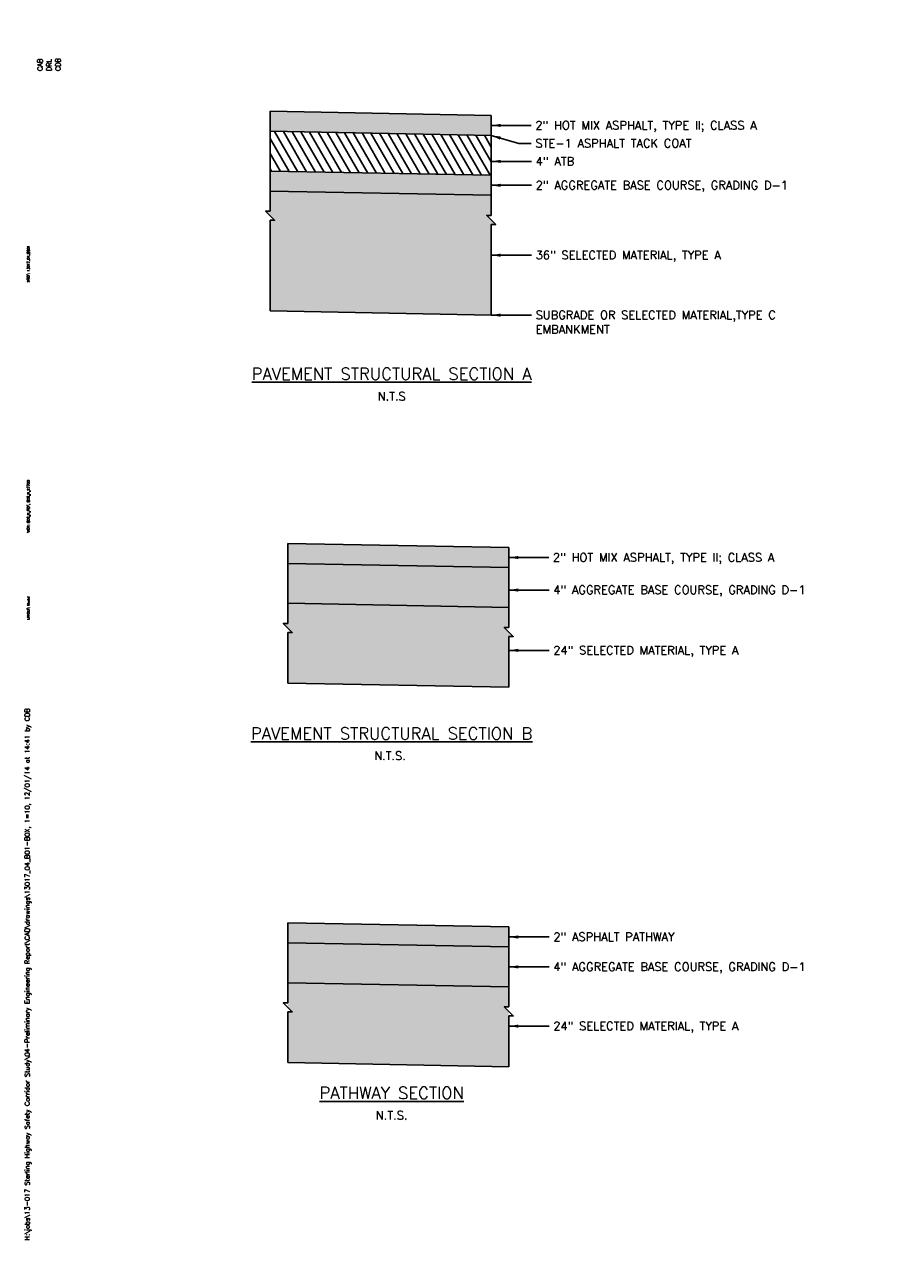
# Model space of a CAD drawing. Extents: x 18 to 323, y 7 to 735.
# Tile 5 of 6: x 18 to 164, y 532 to 735. Entities that reach past the tile are written whole.
import ezdxf
from ezdxf.enums import TextEntityAlignment as Align

# ---------------------------------------------------------------- set-up
doc = ezdxf.new("R2010")
doc.units = 0
doc.header["$LTSCALE"] = 10
doc.header["$MEASUREMENT"] = 0
for name, color, linetype in [('C-ANNO-TITL-T175', 6, 'CONTINUOUS'), ('C-ANNO-TITL-T200', 6, 'CONTINUOUS'), ('C-ANNO-TITL-T80', 1, 'CONTINUOUS'), ('DATE_TIME', 1, 'CONTINUOUS'), ('DD', 3, 'CONTINUOUS'), ('DH-P1H', 1, 'CONTINUOUS'), ('DH-P3', 1, 'CONTINUOUS'), ('dl-dim', 3, 'CONTINUOUS'), ('DL-P3', 3, 'CONTINUOUS'), ('DT-L140', 5, 'CONTINUOUS'), ('DT-L200', 6, 'CONTINUOUS'), ('XREF-BORDER', 7, 'CONTINUOUS')]:
    doc.layers.add(name, color=color, linetype=linetype)
doc.styles.add('L120', font='ROMANSM.shx', dxfattribs={"height": 1.2})
doc.styles.add('L140', font='ROMANSM.shx', dxfattribs={"height": 1.4})
doc.styles.add('L175', font='ROMANSM.shx', dxfattribs={"height": 1.75})
doc.styles.add('L200', font='ROMANSM.shx', dxfattribs={"height": 2})
doc.styles.add('L80', font='ROMANSM.shx', dxfattribs={"height": 0.8})
doc.styles.get("Standard").update_dxf_attribs({"font": 'romans.shx'})

# ---------------------------------------------------------------- blocks, each defined once
blk = doc.blocks.new('08022_00_att1')
at = {"layer": 'C-ANNO-TITL-T175', "style": 'L175'}
for tag, p in [('LINE1', (30.75, 1.352)), ('LINE2', (30.75, 1.069)), ('LINE3', (30.75, 0.785))]:
    blk.add_attdef(tag, text='', height=0.175, dxfattribs=at).set_placement(p, align=Align.CENTER)
at = {"layer": 'C-ANNO-TITL-T200', "style": 'L200'}
blk.add_attdef('NUM', text='', height=0.2, dxfattribs=at).set_placement((32.15, 20.805), align=Align.MIDDLE)
at = {"layer": 'C-ANNO-TITL-T80', "style": 'L80'}
for tag, p in [('DESIGNED', (2.025, 20.155)), ('CHECKED', (2.175, 20.155)), ('DRAFTED', (2.325, 20.155))]:
    blk.add_attdef(tag, text='', height=0.08, rotation=90, dxfattribs=at).set_placement(p, align=Align.MIDDLE_LEFT)
blk = doc.blocks.new('NEWDATE')
at = {"layer": 'DATE_TIME', "style": 'L120', "flags": 8}
for tag, p in [('NEWCD', (1.921, 5.429)), ('NEWTAB', (2.087, 0.5)), ('NEWVIEW', (2.253, 0.5)), ('NEWXREF', (2.419, 0.5))]:
    blk.add_attdef(tag, p, '', height=0.08, rotation=90, dxfattribs=at)

msp = doc.modelspace()

# ---------------------------------------------------------------- hatches: boundary and pattern name
at = {"layer": 'DH-P1H'}
h = msp.add_hatch(dxfattribs=at)
h.set_pattern_fill('ANSI31', color=256, scale=10, angle=75, style=0)
h.set_pattern_definition([(120, (-43.2619, 547.1896), (-1.082532, -0.625), [])])
h.paths.add_polyline_path([(95.55, 716.2), (58.65, 716.89), (58.65, 710.23), (95.55, 709.54)])
at = {"layer": 'DH-P3'}
h = msp.add_hatch(dxfattribs=at)
h.set_pattern_fill('GRAVEL', color=256, scale=2, angle=30, style=0)
h.set_pattern_definition([(258.0128, (145.22031, 664.52347), (-4.85640206, -23.58845782), [0.269072, -26.638176]), (214.9697, (145.16442, 664.26026), (19.784620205, 13.7320368), [0.461736, -45.71185]), (162.5104, (144.78605, 663.99562), (28.32050067, -9.05258319), [0.325576, -32.232064]), (297.2737, (144.36055, 663.17261), (-18.267956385, 35.64101268), [0.420476, -41.627116]), (322.8337, (144.55323, 662.79888), (-20.66026761, 15.78459357), [0.41231, -40.818746]), (27.2737, (144.8818, 662.54979), (-35.64101268, -18.267956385), [0.420476, -41.627116]), (67.6942, (145.25553, 662.74247), (-12.516682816, -30.3204988), [0.556058, -55.049698]), (102.2553, (145.46658, 663.25692), (-9.875621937, 45.105122), [0.524976, -51.972642]), (151.4296, (145.35514, 663.76993), (-26.85641576, 14.51664367), [0.4219, -41.768146]), (205.2364, (144.98462, 663.9717), (20.05255205, 9.2679648), [0.481664, -23.601526]), (252.3974, (144.548924, 663.76634), (-9.78463034, -31.05255252), [0.622896, -61.66675]), (168.8141, (146.08528, 664.14529), (-18.12435807, 3.39229725), [0.212602, -21.047688]), (201.4692, (145.87672, 664.18653), (24.51666544, 9.53588297), [0.404474, -40.043022]), (255, (145.5003, 664.0385), (1, -1.732051), [0.282842, -2.545584]), (233.1986, (145.25907, 664.17634), (6.66025225, 8.46410364), [0.152316, -15.07923]), (321.8014, (145.16782, 664.05438), (-4.7320509, 4.196153), [0.215406, -10.554924]), (60.9638, (145.3371, 663.92117), (3.1961465, 6.4641039), [0.349858, -11.312046]), (191.5651, (145.5069, 664.22706), (4.4641008, 0.2679524), [0.252982, -6.071574]), (46.3895, (144.16323, 663.47438), (14.32051917, 15.196142), [0.3544, -35.08569]), (100.3462, (144.40768, 663.73098), (4.07180714, -23.05255783), [0.297322, -29.434816]), (323.1986, (145.3069, 664.57347), (-8.46410364, 6.66025225), [0.30463, -14.926916]), (13.6105, (145.55083, 664.39098), (-20.32050459, -4.8038624), [0.3544, -35.08569]), (9.444, (144.78323, 662.4005), (-10.66025323, -1.53590716), [0.34176, -16.746248]), (324.7751, (145.12036, 662.45658), (-19.66024393, 14.05257262), [0.286356, -28.349286]), (96.8014, (146.32423, 662.85142), (-1.5358958, 10.6602549), [0.30463, -14.926916]), (47.354, (146.28815, 663.1539), (-18.5166695, -19.92819573), [0.335262, -33.190848]), (99.444, (145.47553, 662.36142), (1.53590716, -10.66025323), [0.17088, -16.917128]), (131.3099, (146.2203, 662.7914), (-5.7320475, 5.9282069), [0.10198, -10.096058]), (195.9638, (146.153, 662.868), (6.1961514, 1.267953), [0.41231, -7.8339]), (216.009, (145.75658, 662.75462), (16.32050833, 11.73204938), [0.3821, -37.827846]), (333.6901, (145.4271, 663.7653), (-3.7320527, 2.4640995), [0.288444, -6.922658]), (23.1572, (145.68567, 663.63744), (31.44487063, 13.5358839), [0.503588, -49.855126]), (90.9454, (146.14868, 663.83548), (0.0717971, -16.12435635), [0.205912, -20.385348]), (120, (146.1453, 664.0414), (-2.73205, 0.73205), [0.12, -1.88]), (150.2564, (145.69194, 662.78658), (13.92819683, -8.12436502), [0.277848, -27.50704]), (78.0128, (145.4507, 662.92443), (4.85640206, 23.58845782), [0.538144, -26.369104]), (30, (145.5625, 663.4508), (0.73205, 2.73205), [0.52, -1.48]), (355.3048, (146.0128, 663.71084), (-24.32050674, 2.1243763), [0.316228, -31.306548]), (284.0546, (146.32796, 663.68496), (2.2679495, -7.92820334), [0.291204, -14.269016]), (237.646, (146.39868, 663.40247), (-22.90895037, -36.32051724), [0.47413, -46.938948]), (205.4261, (146.14495, 663.00194), (-23.516656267, -11.267958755), [0.501598, -49.658148])])
h.paths.add_polyline_path([(95.55, 709.54), (58.65, 710.23), (58.65, 706.9), (95.55, 706.21)])
h = msp.add_hatch(dxfattribs=at)
h.set_pattern_fill('S1X', color=256, scale=0.04, angle=45, style=0)
h.set_pattern_definition([(240, (28.0613, 666.1667), (0.187405, -0.699405), [0.03215, -0.47985]), (330, (28.0993, 666.17604), (0.699405, 0.187405), [0.0140916, -0.4979084]), (195, (28.09735, 666.1158), (-0.443405, 0.256), [0.0324554, -0.691622]), (86.56505, (28.12086, 666.14012), (0.256, 0.443405), [0.0133603, -1.1315065]), (356.56505, (28.07744, 666.17735), (-0.443405, 0.256), [0.021901, -1.1229658]), (45.96376, (28.09735, 666.11579), (-0.256, -0.443405), [0.033832, -2.077198]), (123.43495, (28.066, 666.1074), (-0.443405, 0.256), [0.0376976, -1.1071692]), (123.43495, (28.12166, 666.15345), (-0.443405, 0.256), [0.0201264, -1.1247404]), (33.43495, (28.0613, 666.1667), (-0.256, -0.443405), [0.0193427, -1.125524])])
h.paths.add_polyline_path([(95.55, 701.36), (96.3, 701.36), (94.8, 702.86), (95.55, 702.86), (95.55, 706.21), (58.65, 706.9), (58.65, 703.55), (57.9, 703.55), (59.4, 702.05), (58.65, 702.05), (58.65, 686.9), (95.55, 686.21)])
h = msp.add_hatch(dxfattribs=at)
h.set_pattern_fill('GRAVEL', color=256, scale=2, angle=30, style=0)
h.set_pattern_definition([(258.0128, (253.15266, 475.15177), (-4.85640206, -23.58845782), [0.269072, -26.638176]), (214.9697, (253.09678, 474.88856), (19.784620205, 13.732036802), [0.461736, -45.71185]), (162.5104, (252.7184, 474.62392), (28.320500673, -9.05258319), [0.325576, -32.232064]), (297.2737, (252.29291, 473.80091), (-18.267956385, 35.64101268), [0.420476, -41.627116]), (322.8337, (252.485585, 473.42718), (-20.660267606, 15.78459357), [0.41231, -40.818746]), (27.2737, (252.81415, 473.17809), (-35.64101268, -18.267956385), [0.420476, -41.627116]), (67.6942, (253.18788, 473.37077), (-12.516682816, -30.320498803), [0.556058, -55.049698]), (102.2553, (253.39893, 473.885215), (-9.875621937, 45.105122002), [0.524976, -51.972642]), (151.4296, (253.287495, 474.39823), (-26.85641576, 14.516643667), [0.4219, -41.768146]), (205.2364, (252.91697, 474.6), (20.05255205, 9.2679648), [0.481664, -23.601526]), (252.3974, (252.48128, 474.39464), (-9.784630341, -31.05255252), [0.622896, -61.66675]), (168.8141, (254.01764, 474.77359), (-18.12435807, 3.39229725), [0.212602, -21.047688]), (201.4692, (253.80907, 474.81483), (24.516665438, 9.53588297), [0.404474, -40.043022]), (255, (253.4327, 474.6668), (1, -1.732051), [0.282842, -2.545584]), (233.1986, (253.19142, 474.80464), (6.66025225, 8.46410364), [0.152316, -15.07923]), (321.8014, (253.10017, 474.68268), (-4.7320509, 4.196153), [0.215406, -10.554924]), (60.9638, (253.26946, 474.54947), (3.1961465, 6.46410394), [0.349858, -11.312046]), (191.5651, (253.43926, 474.85536), (4.4641008, 0.2679524), [0.252982, -6.071574]), (46.3895, (252.09559, 474.10268), (14.320519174, 15.196141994), [0.3544, -35.08569]), (100.3462, (252.34003, 474.35928), (4.07180714, -23.05255783), [0.297322, -29.434816]), (323.1986, (253.23926, 475.20177), (-8.46410364, 6.66025225), [0.30463, -14.926916]), (13.6105, (253.48319, 475.01928), (-20.320504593, -4.803862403), [0.3544, -35.08569]), (9.444, (252.71559, 473.0288), (-10.66025323, -1.53590716), [0.34176, -16.746248]), (324.7751, (253.05271, 473.08488), (-19.66024393, 14.05257262), [0.286356, -28.349286]), (96.8014, (254.25658, 473.47972), (-1.53589582, 10.6602549), [0.30463, -14.926916]), (47.354, (254.22051, 473.7822), (-18.516669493, -19.928195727), [0.335262, -33.190848]), (99.444, (253.40788, 472.98972), (1.53590716, -10.66025323), [0.17088, -16.917128]), (131.3099, (254.15266, 473.4197), (-5.73204746, 5.9282069), [0.10198, -10.096058]), (195.9638, (254.08534, 473.4963), (6.1961514, 1.2679531), [0.41231, -7.8339]), (216.009, (253.68893, 473.38292), (16.320508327, 11.732049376), [0.3821, -37.827846]), (333.6901, (253.35946, 474.3936), (-3.7320527, 2.4640995), [0.288444, -6.922658]), (23.1572, (253.61802, 474.26574), (31.444870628, 13.535883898), [0.503588, -49.855126]), (90.9454, (254.08103, 474.46378), (0.0717971, -16.12435635), [0.205912, -20.385348]), (120, (254.0776, 474.6697), (-2.732051, 0.732051), [0.12, -1.88]), (150.2564, (253.62429, 473.41488), (13.92819683, -8.12436502), [0.277848, -27.50704]), (78.0128, (253.38305, 473.55273), (4.85640206, 23.58845782), [0.538144, -26.369104]), (30, (253.4948, 474.0791), (0.732051, 2.732051), [0.52, -1.48]), (355.3048, (253.94515, 474.33914), (-24.32050674, 2.124376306), [0.316228, -31.306548]), (284.0546, (254.26032, 474.31325), (2.2679495, -7.92820334), [0.291204, -14.269016]), (237.646, (254.33103, 474.03077), (-22.908950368, -36.320517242), [0.47413, -46.938948]), (205.4261, (254.0773, 473.63024), (-23.516656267, -11.267958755), [0.501598, -49.658148])])
h.paths.add_polyline_path([(61.59, 644.78), (61.59, 638.12), (98.49, 637.43), (98.49, 644.09)])
h = msp.add_hatch(dxfattribs=at)
h.set_pattern_fill('S1X', color=256, scale=0.04, angle=45, style=0)
h.set_pattern_definition([(240, (31.00337, 597.38645), (0.187405, -0.699405), [0.03215, -0.47985]), (330, (31.04137, 597.3958), (0.699405, 0.187405), [0.0140916, -0.4979084]), (195, (31.0394, 597.33555), (-0.443405, 0.256), [0.0324554, -0.691622]), (86.56505, (31.06293, 597.35987), (0.256, 0.443405), [0.0133603, -1.1315065]), (356.56505, (31.0195, 597.3971), (-0.443405, 0.256), [0.021901, -1.1229658]), (45.96376, (31.03941, 597.33555), (-0.256, -0.443405), [0.033832, -2.077198]), (123.43495, (31.00806, 597.32715), (-0.443405, 0.256), [0.0376976, -1.1071692]), (123.43495, (31.06373, 597.3732), (-0.443405, 0.256), [0.0201264, -1.1247404]), (33.43495, (31.00337, 597.38645), (-0.256, -0.443405), [0.0193427, -1.125524])])
h.paths.add_polyline_path([(61.59, 624.79), (98.49, 624.1), (98.49, 632.58), (99.24, 632.58), (97.74, 634.08), (98.49, 634.08), (98.49, 637.43), (61.59, 638.12), (61.59, 634.77), (60.84, 634.77), (62.34, 633.27), (61.59, 633.27)])
h = msp.add_hatch(dxfattribs=at)
h.set_pattern_fill('GRAVEL', color=256, scale=2, angle=30, style=0)
h.set_pattern_definition([(258.0128, (351.9649, 606.81407), (-4.85640206, -23.588457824), [0.269072, -26.638176]), (214.9697, (351.909015, 606.55086), (19.784620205, 13.732036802), [0.461736, -45.71185]), (162.5104, (351.53064, 606.28622), (28.320500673, -9.05258319), [0.325576, -32.232064]), (297.2737, (351.10514, 605.46321), (-18.267956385, 35.64101268), [0.420476, -41.627116]), (322.8337, (351.29782, 605.08948), (-20.660267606, 15.78459357), [0.41231, -40.818746]), (27.2737, (351.62639, 604.84039), (-35.64101268, -18.267956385), [0.420476, -41.627116]), (67.6942, (352.00012, 605.03307), (-12.516682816, -30.320498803), [0.556058, -55.049698]), (102.2553, (352.21117, 605.54752), (-9.875621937, 45.105122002), [0.524976, -51.972642]), (151.4296, (352.09973, 606.06053), (-26.85641576, 14.516643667), [0.4219, -41.768146]), (205.2364, (351.7292, 606.2623), (20.052552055, 9.2679648), [0.481664, -23.601526]), (252.3974, (351.293516, 606.05694), (-9.784630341, -31.05255252), [0.622896, -61.66675]), (168.8141, (352.82987, 606.43589), (-18.12435807, 3.39229725), [0.212602, -21.047688]), (201.4692, (352.62131, 606.47713), (24.516665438, 9.53588297), [0.404474, -40.043022]), (255, (352.2449, 606.3291), (1, -1.7320513), [0.282842, -2.545584]), (233.1986, (352.00366, 606.46694), (6.66025225, 8.46410364), [0.152316, -15.07923]), (321.8014, (351.9124, 606.34498), (-4.73205093, 4.196153), [0.215406, -10.554924]), (60.9638, (352.0817, 606.21177), (3.1961465, 6.46410394), [0.349858, -11.312046]), (191.5651, (352.2515, 606.51766), (4.4641008, 0.2679524), [0.252982, -6.071574]), (46.3895, (350.90782, 605.76498), (14.320519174, 15.196141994), [0.3544, -35.08569]), (100.3462, (351.15227, 606.02158), (4.07180714, -23.05255783), [0.297322, -29.434816]), (323.1986, (352.0515, 606.86407), (-8.46410364, 6.66025225), [0.30463, -14.926916]), (13.6105, (352.29543, 606.68158), (-20.320504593, -4.803862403), [0.3544, -35.08569]), (9.444, (351.52782, 604.6911), (-10.66025323, -1.53590716), [0.34176, -16.746248]), (324.7751, (351.86495, 604.74718), (-19.66024393, 14.05257262), [0.286356, -28.349286]), (96.8014, (353.06882, 605.14202), (-1.53589582, 10.6602549), [0.30463, -14.926916]), (47.354, (353.03275, 605.4445), (-18.516669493, -19.928195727), [0.335262, -33.190848]), (99.444, (352.22012, 604.65202), (1.53590716, -10.66025323), [0.17088, -16.917128]), (131.3099, (352.9649, 605.082), (-5.73204746, 5.9282069), [0.10198, -10.096058]), (195.9638, (352.8976, 605.1586), (6.1961514, 1.2679531), [0.41231, -7.8339]), (216.009, (352.50117, 605.04522), (16.320508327, 11.732049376), [0.3821, -37.827846]), (333.6901, (352.1717, 606.0559), (-3.7320527, 2.4640995), [0.288444, -6.922658]), (23.1572, (352.43026, 605.92804), (31.444870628, 13.535883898), [0.503588, -49.855126]), (90.9454, (352.89327, 606.12608), (0.07179711, -16.12435635), [0.205912, -20.385348]), (120, (352.8899, 606.332), (-2.732051, 0.732051), [0.12, -1.88]), (150.2564, (352.43653, 605.07718), (13.92819683, -8.12436502), [0.277848, -27.50704]), (78.0128, (352.19528, 605.21503), (4.85640206, 23.588457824), [0.538144, -26.369104]), (30, (352.307, 605.7414), (0.732051, 2.732051), [0.52, -1.48]), (355.3048, (352.75739, 606.00144), (-24.32050674, 2.124376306), [0.316228, -31.306548]), (284.0546, (353.07255, 605.97555), (2.2679495, -7.92820334), [0.291204, -14.269016]), (237.646, (353.14327, 605.69307), (-22.908950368, -36.320517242), [0.47413, -46.938948]), (205.4261, (352.88954, 605.29254), (-23.516656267, -11.267958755), [0.501598, -49.658148])])
h.paths.add_polyline_path([(98.49, 580.77), (61.59, 581.46), (61.59, 574.79), (98.49, 574.1)])
h = msp.add_hatch(dxfattribs=at)
h.set_pattern_fill('S1X', color=256, scale=0.04, angle=45, style=0)
h.set_pattern_definition([(240, (63.23675, 558.40523), (0.187405, -0.699405), [0.03215, -0.47985]), (330, (63.27476, 558.41457), (0.699405, 0.187405), [0.0140916, -0.4979084]), (195, (63.2728, 558.35432), (-0.443405, 0.256), [0.0324554, -0.691622]), (86.56505, (63.29632, 558.37865), (0.256, 0.443405), [0.01336, -1.1315065]), (356.56505, (63.2529, 558.41588), (-0.443405, 0.256), [0.021901, -1.122966]), (45.96376, (63.2728, 558.35432), (-0.256, -0.443405), [0.033832, -2.077198]), (123.43495, (63.24145, 558.34592), (-0.443405, 0.256), [0.0376976, -1.107169]), (123.43495, (63.29712, 558.39198), (-0.443405, 0.256), [0.0201264, -1.1247404]), (33.43495, (63.23675, 558.40523), (-0.256, -0.443405), [0.019343, -1.125524])])
h.paths.add_polyline_path([(98.49, 560.77), (98.49, 570), (97.74, 570.75), (98.49, 570.75), (98.49, 574.1), (61.59, 574.79), (61.59, 570.69), (62.34, 569.94), (61.59, 569.94), (61.59, 561.46)])

# ---------------------------------------------------------------- linework, layer by layer
at = {"layer": 'DD'}
msp.add_line((95.55, 716.2), (100.16, 714.87), dxfattribs=at)
msp.add_lwpolyline([(95.55, 716.2), (58.65, 716.89), (58.65, 710.23), (95.55, 709.54)], close=True, dxfattribs=at)
for points in [[(95.55, 717.87), (97.15, 717.6), (97.15, 718.13), (97.15, 717.6)], [(95.55, 716.2), (97.01, 715.5), (97.16, 716.01), (97.01, 715.5)], [(95.55, 711.87), (97.15, 711.6), (97.15, 712.13), (97.15, 711.6)], [(95.55, 707.87), (97.15, 707.61), (97.15, 708.14), (97.15, 707.61)], [(98.49, 645.76), (100.09, 645.49), (100.09, 646.02), (100.09, 645.49)], [(98.49, 640.33), (100.09, 640.06), (100.09, 640.6), (100.09, 640.06)], [(98.49, 582.43), (100.09, 582.16), (100.09, 582.7), (100.09, 582.16)], [(98.49, 577.43), (100.09, 577.17), (100.09, 577.7), (100.09, 577.17)]]:
    msp.add_solid(points, dxfattribs=at)
at = {"layer": 'DH-P3'}
for points in [[(58.65, 716.89), (58.65, 720.22), (95.55, 716.2), (95.55, 719.53)], [(61.59, 644.78), (61.59, 648.11), (98.49, 644.09), (98.49, 647.42)], [(61.59, 581.46), (61.59, 584.79), (98.49, 580.77), (98.49, 584.1)]]:
    msp.add_solid(points, dxfattribs=at)
at = {"layer": 'dl-dim'}
for p, q in [((95.55, 717.87), (102.21, 717.87)), ((100.16, 714.87), (102.24, 714.87)), ((95.55, 711.87), (102.27, 711.87)), ((95.55, 707.87), (102.27, 707.87)), ((95.55, 696.21), (102.27, 696.21)), ((95.55, 686.21), (102.27, 686.21)), ((98.49, 645.76), (105.15, 645.76)), ((98.49, 640.33), (105.21, 640.33)), ((98.49, 630.26), (105.21, 630.26)), ((98.49, 582.43), (105.22, 582.43)), ((98.49, 577.43), (105.22, 577.43)), ((98.49, 567.56), (105.21, 567.56))]:
    msp.add_line(p, q, dxfattribs=at)
for points in [[(95.55, 696.21), (97.15, 696.48), (97.15, 695.94), (97.15, 696.48)], [(95.55, 686.21), (97.15, 686.48), (97.15, 685.94), (97.15, 686.48)], [(98.49, 630.26), (100.09, 630.53), (100.09, 630), (100.09, 630.53)], [(98.49, 567.56), (100.09, 567.82), (100.09, 567.29), (100.09, 567.82)]]:
    msp.add_solid(points, dxfattribs=at)
at = {"layer": 'DL-P3'}
for p, q in [((58.65, 720.22), (58.65, 703.55)), ((58.65, 720.22), (95.55, 719.53)), ((58.65, 720.22), (95.55, 719.53)), ((95.55, 719.53), (95.55, 702.86)), ((58.65, 716.89), (95.55, 716.2)), ((58.65, 716.89), (95.55, 716.2)), ((58.65, 706.9), (95.55, 706.21)), ((58.65, 702.05), (58.65, 686.9)), ((95.55, 701.36), (95.55, 686.21)), ((58.65, 686.9), (95.55, 686.21)), ((61.59, 648.11), (61.59, 634.77)), ((61.59, 648.11), (98.49, 647.42)), ((61.59, 648.11), (98.49, 647.42)), ((98.49, 647.42), (98.49, 634.08)), ((61.59, 644.78), (98.49, 644.09)), ((61.59, 644.78), (98.49, 644.09)), ((61.59, 638.12), (98.49, 637.43)), ((61.59, 633.27), (61.59, 624.79)), ((98.49, 632.58), (98.49, 624.1)), ((61.59, 624.79), (98.49, 624.1)), ((61.59, 584.79), (98.49, 584.1)), ((61.59, 584.79), (61.59, 571.44)), ((98.49, 584.1), (98.49, 570.75)), ((61.59, 574.79), (98.49, 574.1)), ((61.59, 569.94), (61.59, 561.46)), ((98.49, 569.25), (98.49, 560.77)), ((61.59, 561.46), (98.49, 560.77))]:
    msp.add_line(p, q, dxfattribs=at)
at = {"layer": 'DL-P3', "flags": 128}
for points in [[(58.65, 710.23), (95.55, 709.54), (95.55, 706.21), (58.65, 706.9), (58.65, 710.23)], [(58.65, 703.55), (57.9, 703.55), (59.4, 702.05), (58.65, 702.05)], [(95.55, 702.86), (94.8, 702.86), (96.3, 701.36), (95.55, 701.36)], [(61.59, 634.77), (60.84, 634.77), (62.34, 633.27), (61.59, 633.27)], [(98.49, 634.08), (97.74, 634.08), (99.24, 632.58), (98.49, 632.58)], [(61.59, 581.46), (98.49, 580.77), (98.49, 574.1), (61.59, 574.79), (61.59, 581.46)], [(61.59, 571.44), (60.84, 571.44), (62.34, 569.94), (61.59, 569.94)], [(98.49, 570.75), (97.74, 570.75), (99.24, 569.25), (98.49, 569.25)]]:
    msp.add_lwpolyline(points, dxfattribs=at)

# ---------------------------------------------------------------- block references
at = {"layer": 'DATE_TIME'}
ref = msp.add_blockref('NEWDATE', (0, 525.4), dxfattribs=dict(at, xscale=10, yscale=10, zscale=10))
ref.add_attrib('NEWCD', 'H:\\jobs\\13-017 Sterling Highway Safety Corridor Study\\04-Preliminary Engineering Report\\CAD\\drawings\\13017_04_B01-B0X, 1=10, 12/01/14 at 14:41 by CDB', (18.51, 531.8), dxfattribs={"height": 0.8, "rotation": 90, "style": 'L80', "flags": 8})
ref.add_attrib('NEWVIEW', 'VIEW: B02%%U_%%UH%%U_%%UPDF, B02%%U_%%UH%%U_%%UX7700', (18.51, 649.92), dxfattribs={"height": 0.4, "rotation": 90, "flags": 8})
ref.add_attrib('NEWXREF', 'XREF: 13017_04_BD01', (18.51, 691.7), dxfattribs={"height": 0.4, "rotation": 90, "flags": 8})
ref.add_attrib('NEWTAB', 'LAYOUT: Model', (18.51, 635.38), dxfattribs={"height": 0.4, "rotation": 90, "flags": 8})
at = {"layer": 'XREF-BORDER'}
ref = msp.add_blockref('08022_00_att1', (0, 525.4), dxfattribs=dict(at, xscale=10, yscale=10, zscale=10))
ref.add_attrib('LINE2', 'TYPICAL SECTIONS', dxfattribs={"layer": 'C-ANNO-TITL-T175', "height": 1.75, "style": 'L175'}).set_placement((307.5, 536.08), align=Align.CENTER)
ref.add_attrib('NUM', 'B3', dxfattribs={"layer": 'C-ANNO-TITL-T200', "height": 2, "style": 'L200'}).set_placement((321.5, 733.45), align=Align.MIDDLE)
ref.add_attrib('DESIGNED', 'CAB', dxfattribs={"layer": 'C-ANNO-TITL-T80', "height": 0.8, "rotation": 90, "style": 'L80'}).set_placement((20.25, 726.95), align=Align.MIDDLE_LEFT)
ref.add_attrib('CHECKED', 'DRL', dxfattribs={"layer": 'C-ANNO-TITL-T80', "height": 0.8, "rotation": 90, "style": 'L80'}).set_placement((21.75, 726.95), align=Align.MIDDLE_LEFT)
ref.add_attrib('DRAFTED', 'CDB', dxfattribs={"layer": 'C-ANNO-TITL-T80', "height": 0.8, "rotation": 90, "style": 'L80'}).set_placement((23.25, 726.95), align=Align.MIDDLE_LEFT)

# ---------------------------------------------------------------- texts
at = {"layer": 'DT-L140', "style": 'L140'}
for s, p in [('2" HOT MIX ASPHALT, TYPE II; CLASS A', (102.91, 717.89)), ('STE-1 ASPHALT TACK COAT', (102.94, 714.89)), ('4" ATB', (102.97, 711.89)), ('2" AGGREGATE BASE COURSE, GRADING D-1', (102.97, 707.9)), ('36" SELECTED MATERIAL, TYPE A', (102.97, 696.24)), ('SUBGRADE OR SELECTED MATERIAL,TYPE C', (102.97, 686.24)), ('EMBANKMENT', (102.97, 683.84)), ('2" HOT MIX ASPHALT, TYPE II; CLASS A', (105.85, 645.78)), ('4" AGGREGATE BASE COURSE, GRADING D-1', (105.91, 640.36)), ('24" SELECTED MATERIAL, TYPE A', (105.91, 630.29)), ('2" ASPHALT PATHWAY', (105.92, 582.46)), ('4" AGGREGATE BASE COURSE, GRADING D-1', (105.92, 577.46)), ('24" SELECTED MATERIAL, TYPE A', (105.91, 567.58))]:
    msp.add_text(s, height=1.4, dxfattribs=at).set_placement(p, align=Align.MIDDLE_LEFT)
for s, p in [('N.T.S', (78.94, 671.97)), ('N.T.S.', (78.94, 551.97))]:
    msp.add_text(s, height=1.4, dxfattribs=at).set_placement(p, align=Align.CENTER)
msp.add_text('N.T.S.', height=1.4, dxfattribs=at).set_placement((76.03, 611.97))
at = {"layer": 'DT-L200', "style": 'L200'}
for s, p in [('%%UPAVEMENT STRUCTURAL SECTION A', (78.94, 675.4)), ('%%UPAVEMENT STRUCTURAL SECTION B', (78.94, 615.4)), ('%%UPATHWAY SECTION', (78.94, 555.4))]:
    msp.add_text(s, height=2, dxfattribs=at).set_placement(p, align=Align.CENTER)

doc.saveas('drawing.dxf')
